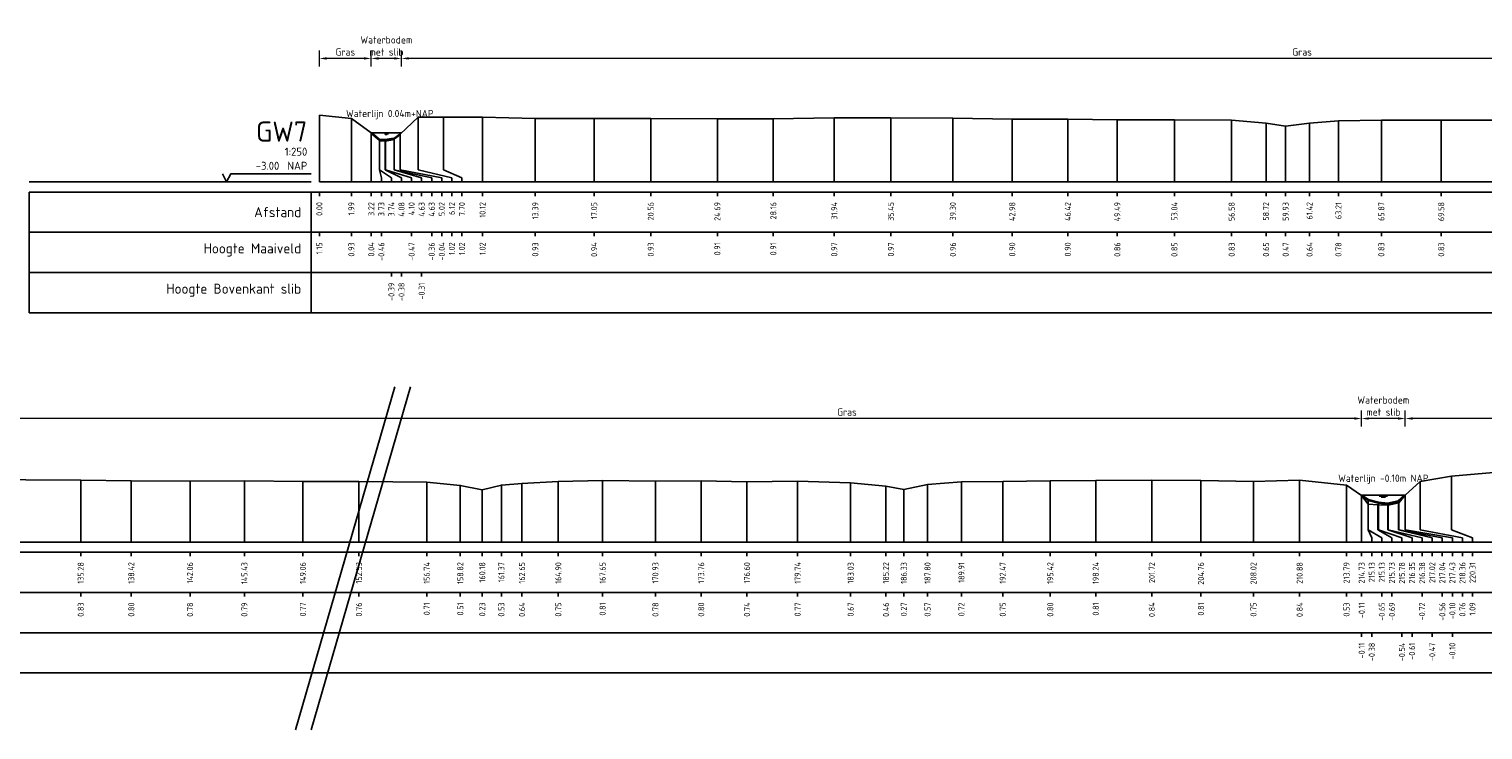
# Model space of a CAD drawing. Header units: metres. Extents: x 132725 to 140175, y 414354 to 417094.
# Tile 34 of 61: x 139832 to 139922, y 416662 to 416706. Entities that reach past the tile are written whole.
import ezdxf
from ezdxf.enums import TextEntityAlignment as Align

# ---------------------------------------------------------------- set-up
doc = ezdxf.new("R2010")
doc.units = ezdxf.units.M
doc.header["$PDMODE"] = 35
doc.header["$PDSIZE"] = 0.075
doc.layers.get('Defpoints').update_dxf_attribs({"true_color": 0x806000})
for name, color, linetype, lineweight in [('B-ME-GW-MAAIVELD-GD', 8, 'GW-MAAIVELD', 25), ('X-ME-AL-PROFIEL_BOVENKANT SLIB-GD', 42, 'Continuous', 35), ('X-XX-AL-DETAIL1-M', 7, 'Continuous', 18), ('X-XX-AL-NAP-T18', 7, 'Continuous', 18), ('X-XX-AL-TEKENBLAD_KADER_AFSNIJMARKERING-G', 7, 'Continuous', 25)]:
    doc.layers.add(name, color=color, linetype=linetype, lineweight=lineweight)
doc.layers.add('X-ME-AL-PROFIEL_WATERLIJN-GD', color=150, linetype='Continuous')
doc.layers.add('X-ME-AL-PROFIELRASTER-S', color=7, linetype='Continuous')
doc.styles.add('NLCS-ISO-ANNOTATIEF-T18', font='NLCS-ISO.ttf', dxfattribs={"height": 1.8})
doc.styles.add('NLCS-ISO-ANNOTATIVE-T18', font='NLCS-ISO.ttf', dxfattribs={"height": 1.8})
doc.linetypes.add('GW-MAAIVELD', pattern='A,12,[40,NLCS.SHX,S=1,R=0,X=0,Y=-0.5],12', length=24)
doc.dimstyles.new('NLCS-ANNOTATIEF-T18-PIJL_L2_H0', dxfattribs={"dimtxt": 2.5, "dimasz": 1.8, "dimexe": 2, "dimexo": 2, "dimgap": 0.7, "dimtad": 1, "dimzin": 0, "dimdsep": 46, "dimtxsty": 'NLCS-ISO-ANNOTATIEF-T18', "dimcen": 0, "dimdle": 2, "dimclrd": 256, "dimclre": 256, "dimclrt": 10, "dimaunit": 2, "dimadec": 0, "dimazin": 0, "dimtfac": 1, "dimtdec": 3, "dimtofl": 0, "dimtmove": 0, "dimatfit": 3, "dimfxl": 2, "dimfxlon": 1, "dimtfillclr": 256, "dimtolj": 1, "dimtzin": 0, "dimlwd": -1, "dimlwe": -1, "dimarcsym": 0})

# ---------------------------------------------------------------- blocks, each defined once
blk = doc.blocks.new('SAL-PROFIELRASTER-D')
at = {"color": 0, "linetype": 'ByBlock', "lineweight": -2, "flags": 128}
for points in [[(-2, 0), (-72, 0)], [(-24, 2), (-23, 0), (-22, 2), (-2, 2)], [(-72, -12.5), (-72, -2.5)], [(0, -2.5), (-72, -2.5)], [(-2, -12.5), (-2, -2.5)], [(0, -12.5), (-72, -12.5)]]:
    blk.add_lwpolyline(points, dxfattribs=at)
at = {"color": 0, "linetype": 'ByBlock', "lineweight": -2, "style": 'NLCS-ISO-ANNOTATIVE-T18'}
blk.add_text('NAP', height=2, dxfattribs=at).set_placement((-3, 3), align=Align.RIGHT)
blk.add_text('Afstand', height=2.5, dxfattribs=at).set_placement((-4.5, -7.5), align=Align.MIDDLE_RIGHT)
for tag, height, p in [('PROFIELNR', 5, (-3, 10)), ('SCHAAL', 2, (-3, 6.5)), ('NAP', 2, (-9.94, 3))]:
    blk.add_attdef(tag, text='', height=height, dxfattribs=at).set_placement(p, align=Align.RIGHT)
blk = doc.blocks.new('SAL-PROFIELRASTER_BALK_EIND1-D')
at = {"color": 0, "linetype": 'ByBlock', "lineweight": -2, "flags": 128}
for points in [[(0, 0), (1, 0)], [(0, -2.5), (1, -2.5)], [(0, -12.5), (1, -12.5)]]:
    blk.add_lwpolyline(points, dxfattribs=at)
blk = doc.blocks.new('SAL-PROFIELRASTER_BALK-D')
at = {"color": 0, "linetype": 'ByBlock', "lineweight": -2}
for p, q in [((-72, -12.5), (-72, -2.5)), ((-2, -2.5), (-2, -12.5)), ((0, -12.5), (-72, -12.5))]:
    blk.add_line(p, q, dxfattribs=at)
at = {"color": 0, "linetype": 'ByBlock', "lineweight": -2, "style": 'NLCS-ISO-ANNOTATIVE-T18'}
for tag, height, p in [('TITEL1', 2.5, (-4.5, -6.5)), ('TITEL2', 1.5, (-4.5, -9.5))]:
    blk.add_attdef(tag, text='', height=height, dxfattribs=at).set_placement(p, align=Align.MIDDLE_RIGHT)
blk = doc.blocks.new('SAL-PROFIELRASTER_BALK_EIND2-D')
at = {"color": 0, "linetype": 'ByBlock', "lineweight": -2}
blk.add_line((1, -12.5), (0, -12.5), dxfattribs=at)
blk = doc.blocks.new('SAL-PROFIELRASTER_BALK_DATA-D')
at = {"color": 0, "linetype": 'ByBlock', "lineweight": -2}
blk.add_lwpolyline([(0, -3.5), (0, -2.5)], dxfattribs=at)
at = {"color": 0, "linetype": 'ByBlock', "lineweight": -2, "style": 'NLCS-ISO-ANNOTATIVE-T18'}
blk.add_attdef('GETAL', text='', height=1.5, rotation=90, dxfattribs=at).set_placement((0.75, -5), align=Align.RIGHT)
blk = doc.blocks.new('SAL-PROFIELRASTER_AANHAAL-D')
at = {"color": 9, "linetype": 'ByBlock', "lineweight": -2, "flags": 128}
blk.add_lwpolyline([(0, 1), (0, 0)], dxfattribs=at)
blk = doc.blocks.new('SAL-PROFIELRASTER_AANHAAL_STAGGER-D')
at = {"color": 9, "linetype": 'ByBlock', "lineweight": -2, "flags": 128}
for points in [[(0, 0), (0, -0.25)], [(0, -0.25), (1, -0.75)], [(1, -0.75), (1, -1)]]:
    blk.add_lwpolyline(points, dxfattribs=at)
blk = doc.blocks.new('*D23')
at = {"layer": 'Defpoints', "color": 0, "transparency": 16777216}
for p in [(139853.348, 416703.814), (139853.348, 416699.188), (139855.228, 416699.188)]:
    blk.add_point(p, dxfattribs=at)
at = {"layer": 'X-XX-AL-DETAIL1-M', "transparency": 16777216}
for p, q in [((139853.348, 416703.314), (139853.348, 416704.314)), ((139854.778, 416703.814), (139853.798, 416703.814)), ((139855.228, 416703.314), (139855.228, 416704.314))]:
    blk.add_line(p, q, dxfattribs=at)
for points in [[(139853.798, 416703.889), (139853.798, 416703.739), (139853.348, 416703.814)], [(139854.778, 416703.889), (139854.778, 416703.739), (139855.228, 416703.814)]]:
    blk.add_solid(points, dxfattribs=at)
at = {"layer": 'X-XX-AL-DETAIL1-M', "color": 10, "transparency": 16777216, "insert": (139854.288, 416704.589), "char_height": 0.45, "attachment_point": 5, "style": 'NLCS-ISO-ANNOTATIEF-T18'}
blk.add_mtext('\\A1;Waterbodem\\Pmet slib', dxfattribs=at)
blk = doc.blocks.new('*D33')
at = {"layer": 'Defpoints', "color": 0, "transparency": 16777216}
for p in [(139855.228, 416703.814), (139855.228, 416699.188), (139966.94, 416699.02)]:
    blk.add_point(p, dxfattribs=at)
at = {"layer": 'X-XX-AL-DETAIL1-M', "transparency": 16777216}
for p, q in [((139855.228, 416703.314), (139855.228, 416704.314)), ((139966.49, 416703.814), (139855.678, 416703.814)), ((139966.94, 416703.314), (139966.94, 416704.314))]:
    blk.add_line(p, q, dxfattribs=at)
for points in [[(139855.678, 416703.889), (139855.678, 416703.739), (139855.228, 416703.814)], [(139966.49, 416703.889), (139966.49, 416703.739), (139966.94, 416703.814)]]:
    blk.add_solid(points, dxfattribs=at)
at = {"layer": 'X-XX-AL-DETAIL1-M', "color": 10, "transparency": 16777216, "insert": (139911.084, 416704.214), "char_height": 0.45, "attachment_point": 5, "style": 'NLCS-ISO-ANNOTATIEF-T18'}
blk.add_mtext('\\A1;Gras', dxfattribs=at)
blk = doc.blocks.new('*D34')
at = {"layer": 'Defpoints', "color": 0, "transparency": 16777216}
for p in [(139850.128, 416703.814), (139850.128, 416700.299), (139853.348, 416699.188)]:
    blk.add_point(p, dxfattribs=at)
at = {"layer": 'X-XX-AL-DETAIL1-M', "transparency": 16777216}
for p, q in [((139850.128, 416703.314), (139850.128, 416704.314)), ((139852.898, 416703.814), (139850.578, 416703.814)), ((139853.348, 416703.314), (139853.348, 416704.314))]:
    blk.add_line(p, q, dxfattribs=at)
for points in [[(139850.578, 416703.889), (139850.578, 416703.739), (139850.128, 416703.814)], [(139852.898, 416703.889), (139852.898, 416703.739), (139853.348, 416703.814)]]:
    blk.add_solid(points, dxfattribs=at)
at = {"layer": 'X-XX-AL-DETAIL1-M', "color": 10, "transparency": 16777216, "insert": (139851.738, 416704.214), "char_height": 0.45, "attachment_point": 5, "style": 'NLCS-ISO-ANNOTATIEF-T18'}
blk.add_mtext('\\A1;Gras', dxfattribs=at)
blk = doc.blocks.new('*D113')
at = {"layer": 'Defpoints', "color": 0, "transparency": 16777216}
for p in [(139914.765, 416681.473), (139914.765, 416676.708), (139917.482, 416676.708)]:
    blk.add_point(p, dxfattribs=at)
at = {"layer": 'X-XX-AL-DETAIL1-M', "transparency": 16777216}
for p, q in [((139914.765, 416680.973), (139914.765, 416681.973)), ((139917.032, 416681.473), (139915.215, 416681.473)), ((139917.482, 416680.973), (139917.482, 416681.973))]:
    blk.add_line(p, q, dxfattribs=at)
for points in [[(139915.215, 416681.548), (139915.215, 416681.398), (139914.765, 416681.473)], [(139917.032, 416681.548), (139917.032, 416681.398), (139917.482, 416681.473)]]:
    blk.add_solid(points, dxfattribs=at)
at = {"layer": 'X-XX-AL-DETAIL1-M', "color": 10, "transparency": 16777216, "insert": (139916.123, 416682.248), "char_height": 0.45, "attachment_point": 5, "style": 'NLCS-ISO-ANNOTATIEF-T18'}
blk.add_mtext('\\A1;Waterbodem\\Pmet slib', dxfattribs=at)
blk = doc.blocks.new('*D117')
at = {"layer": 'Defpoints', "color": 0, "transparency": 16777216}
for p in [(139917.482, 416681.473), (139938.41, 416679.178), (139917.482, 416676.708)]:
    blk.add_point(p, dxfattribs=at)
at = {"layer": 'X-XX-AL-DETAIL1-M', "transparency": 16777216}
for p, q in [((139917.482, 416680.973), (139917.482, 416681.973)), ((139937.96, 416681.473), (139917.932, 416681.473)), ((139938.41, 416680.973), (139938.41, 416681.973))]:
    blk.add_line(p, q, dxfattribs=at)
for points in [[(139917.932, 416681.548), (139917.932, 416681.398), (139917.482, 416681.473)], [(139937.96, 416681.548), (139937.96, 416681.398), (139938.41, 416681.473)]]:
    blk.add_solid(points, dxfattribs=at)
at = {"layer": 'X-XX-AL-DETAIL1-M', "color": 10, "transparency": 16777216, "insert": (139927.946, 416681.873), "char_height": 0.45, "attachment_point": 5, "style": 'NLCS-ISO-ANNOTATIEF-T18'}
blk.add_mtext('\\A1;Gras', dxfattribs=at)
blk = doc.blocks.new('*D118')
at = {"layer": 'Defpoints', "color": 0, "transparency": 16777216}
for p in [(139818.951, 416681.473), (139818.951, 416676.679), (139914.778, 416676.699)]:
    blk.add_point(p, dxfattribs=at)
at = {"layer": 'X-XX-AL-DETAIL1-M', "transparency": 16777216}
for p, q in [((139818.951, 416680.973), (139818.951, 416681.973)), ((139914.328, 416681.473), (139819.401, 416681.473)), ((139914.778, 416680.973), (139914.778, 416681.973))]:
    blk.add_line(p, q, dxfattribs=at)
for points in [[(139819.401, 416681.548), (139819.401, 416681.398), (139818.951, 416681.473)], [(139914.328, 416681.548), (139914.328, 416681.398), (139914.778, 416681.473)]]:
    blk.add_solid(points, dxfattribs=at)
at = {"layer": 'X-XX-AL-DETAIL1-M', "color": 10, "transparency": 16777216, "insert": (139882.85, 416681.873), "char_height": 0.45, "attachment_point": 5, "style": 'NLCS-ISO-ANNOTATIEF-T18'}
blk.add_mtext('\\A1;Gras', dxfattribs=at)

msp = doc.modelspace()

# ---------------------------------------------------------------- linework, layer by layer
msp.add_lwpolyline([(139867.696, 416673.81), (139873.812, 416673.81)])
at = {"layer": 'B-ME-GW-MAAIVELD-GD', "ltscale": 0.1, "flags": 128}
for points in [[(139850.128, 416700.299), (139852.116, 416700.08), (139853.348, 416699.188), (139853.859, 416698.691), (139854.226, 416698.685), (139854.761, 416698.793), (139855.144, 416699.107), (139856.25, 416700.166), (139857.831, 416700.172), (139860.251, 416700.169), (139863.523, 416700.084), (139867.173, 416700.086), (139870.687, 416700.084), (139874.816, 416700.056), (139878.286, 416700.065), (139882.066, 416700.12), (139885.581, 416700.121), (139889.423, 416700.111), (139893.105, 416700.052), (139896.552, 416700.051), (139899.623, 416700.008), (139903.164, 416700.003), (139906.713, 416699.983), (139908.847, 416699.804), (139910.062, 416699.62), (139911.545, 416699.795), (139913.339, 416699.934), (139916.001, 416699.983), (139919.712, 416699.978), (139923.452, 416699.988), (139926.969, 416700.058), (139930.071, 416700.009), (139933.13, 416699.92), (139934.761, 416699.744), (139936.278, 416699.595), (139937.186, 416699.696), (139938.43, 416699.828), (139940.841, 416699.948), (139943.606, 416699.951), (139946.961, 416699.97), (139950.226, 416700.016), (139953.515, 416700.012), (139957.097, 416699.998), (139960.522, 416699.983), (139963.777, 416699.767), (139965.532, 416699.566), (139966.94, 416699.02), (139967.382, 416698.764), (139967.873, 416698.702), (139968.626, 416698.739), (139968.968, 416698.999), (139969.756, 416699.264), (139971.307, 416699.552), (139973.347, 416699.821), (139976.085, 416699.978), (139979.1, 416700.047), (139981.998, 416700.015), (139985.409, 416699.981), (139988.544, 416699.949), (139992.187, 416699.928), (139995.559, 416699.938), (139999.188, 416699.916), (140002.662, 416699.908), (140006.869, 416699.857), (140008.95, 416699.662), (140010.311, 416699.38), (140011.498, 416699.681), (140012.777, 416699.788), (140015.03, 416699.901), (140017.776, 416699.961), (140021.054, 416699.93), (140023.891, 416699.947), (140026.732, 416699.893), (140029.871, 416699.923), (140033.162, 416699.816), (140035.351, 416699.615), (140036.461, 416699.417), (140037.93, 416699.72), (140040.036, 416699.875), (140042.594, 416699.899), (140045.544, 416699.948), (140048.364, 416699.961), (140051.843, 416699.991), (140054.89, 416699.965), (140058.149, 416699.905), (140061.012, 416699.99), (140063.919, 416699.683), (140064.858, 416699.04), (140065.253, 416698.501), (140065.859, 416698.463), (140066.503, 416698.434), (140067.164, 416698.587), (140067.562, 416699.049), (140068.485, 416699.907), (140070.436, 416700.241), (140073.026, 416700.457), (140075.524, 416700.604), (140077.89, 416700.765), (140080.565, 416700.992), (140083.368, 416701.179), (140086.212, 416701.399), (140088.489, 416701.519), (140090.649, 416701.474), (140091.762, 416701.393), (140094.67, 416701.166), (140098.214, 416700.948), (140101.859, 416700.871), (140105.25, 416700.828), (140108.754, 416700.76), (140112.04, 416700.763), (140115.076, 416700.787), (140117.935, 416700.859), (140121.591, 416700.911), (140125.164, 416700.832), (140128.168, 416700.757), (140130.32, 416700.324), (140131.101, 416700.313), (140132.258, 416699.877), (140132.526, 416699.844), (140134.672, 416699.644), (140136.855, 416698.816)], [(139700.048, 416677.958), (139702.036, 416677.739), (139703.268, 416676.847), (139703.779, 416676.35), (139704.147, 416676.344), (139704.682, 416676.452), (139705.064, 416676.766), (139706.17, 416677.825), (139707.751, 416677.831), (139710.172, 416677.828), (139713.443, 416677.743), (139717.094, 416677.745), (139720.607, 416677.743), (139724.737, 416677.715), (139728.207, 416677.724), (139731.987, 416677.779), (139735.501, 416677.78), (139739.343, 416677.77), (139743.025, 416677.711), (139746.472, 416677.71), (139749.543, 416677.667), (139753.085, 416677.662), (139756.633, 416677.642), (139758.767, 416677.463), (139759.982, 416677.279), (139761.465, 416677.454), (139763.259, 416677.593), (139765.922, 416677.642), (139769.632, 416677.637), (139773.372, 416677.647), (139776.89, 416677.717), (139779.991, 416677.668), (139783.05, 416677.579), (139784.682, 416677.403), (139786.199, 416677.254), (139787.107, 416677.355), (139788.35, 416677.487), (139790.762, 416677.607), (139793.526, 416677.61), (139796.881, 416677.629), (139800.147, 416677.675), (139803.436, 416677.671), (139807.017, 416677.657), (139810.442, 416677.642), (139813.697, 416677.426), (139815.453, 416677.225), (139816.861, 416676.679), (139817.302, 416676.423), (139817.793, 416676.361), (139818.547, 416676.398), (139818.888, 416676.658), (139819.677, 416676.923), (139821.228, 416677.211), (139823.267, 416677.48), (139826.005, 416677.637), (139829.02, 416677.706), (139831.918, 416677.674), (139835.329, 416677.64), (139838.464, 416677.608), (139842.107, 416677.587), (139845.479, 416677.597), (139849.108, 416677.575), (139852.583, 416677.567), (139856.79, 416677.516), (139858.871, 416677.321), (139860.232, 416677.039), (139861.418, 416677.34), (139862.697, 416677.447), (139864.951, 416677.56), (139867.696, 416677.62), (139870.975, 416677.589), (139873.812, 416677.606), (139876.652, 416677.552), (139879.792, 416677.582), (139883.082, 416677.475), (139885.271, 416677.274), (139886.381, 416677.076), (139887.85, 416677.379), (139889.956, 416677.534), (139892.514, 416677.558), (139895.465, 416677.607), (139898.284, 416677.62), (139901.764, 416677.65), (139904.81, 416677.624), (139908.069, 416677.564), (139910.932, 416677.649), (139913.839, 416677.342), (139914.778, 416676.699), (139915.174, 416676.16), (139915.779, 416676.122), (139916.423, 416676.093), (139917.085, 416676.246), (139917.482, 416676.708), (139918.405, 416677.566), (139920.356, 416677.9), (139922.946, 416678.116), (139925.445, 416678.263), (139927.81, 416678.424), (139930.485, 416678.651), (139933.288, 416678.838), (139936.132, 416679.058), (139938.41, 416679.178), (139940.57, 416679.133), (139941.682, 416679.052), (139944.59, 416678.825), (139948.134, 416678.607), (139951.779, 416678.53), (139955.171, 416678.487), (139958.674, 416678.419), (139961.96, 416678.422), (139964.996, 416678.446), (139967.856, 416678.518), (139971.511, 416678.57), (139975.084, 416678.491), (139978.088, 416678.416), (139980.24, 416677.983), (139981.021, 416677.972), (139982.178, 416677.536), (139982.447, 416677.503), (139984.593, 416677.303), (139986.775, 416676.475), (139987.488, 416676.47), (139989.478, 416675.07)]]:
    msp.add_lwpolyline(points, dxfattribs=at)
at = {"layer": 'X-ME-AL-PROFIEL_BOVENKANT SLIB-GD'}
for points in [[(139853.348, 416699.188), (139853.864, 416698.766), (139854.209, 416698.767), (139854.762, 416698.843), (139855.144, 416699.107)], [(139914.778, 416676.699), (139915.181, 416676.435), (139915.827, 416676.269), (139916.399, 416676.197), (139917.066, 416676.337), (139917.482, 416676.708)]]:
    msp.add_lwpolyline(points, dxfattribs=at)
at = {"layer": 'X-ME-AL-PROFIEL_WATERLIJN-GD'}
for points in [[(139853.348, 416699.188), (139855.228, 416699.188)], [(139854.162, 416699.135), (139854.412, 416699.135)], [(139854.218, 416699.086), (139854.343, 416699.086)], [(139917.482, 416676.708), (139914.765, 416676.708)], [(139915.873, 416676.647), (139916.373, 416676.647)], [(139915.998, 416676.587), (139916.248, 416676.587)]]:
    msp.add_lwpolyline(points, dxfattribs=at)
at = {"layer": 'X-XX-AL-TEKENBLAD_KADER_AFSNIJMARKERING-G'}
for points in [[(139848.646, 416662.151), (139854.8, 416683.448)], [(139849.628, 416662.151), (139855.782, 416683.448)]]:
    msp.add_lwpolyline(points, dxfattribs=at)

# ---------------------------------------------------------------- block references
at = {"layer": 'X-ME-AL-PROFIELRASTER-S'}
for p, yscale in [((139850.128, 416696.151), 4.148), ((139852.116, 416696.151), 3.929), ((139856.25, 416697.151), 3.015), ((139857.831, 416697.151), 3.021), ((139860.251, 416696.151), 4.018), ((139863.523, 416696.151), 3.933), ((139867.173, 416696.151), 3.935), ((139870.687, 416696.151), 3.933), ((139874.816, 416696.151), 3.905), ((139878.286, 416696.151), 3.914), ((139882.066, 416696.151), 3.969), ((139885.581, 416696.151), 3.97), ((139889.423, 416696.151), 3.96), ((139893.105, 416696.151), 3.901), ((139896.552, 416696.151), 3.9), ((139899.623, 416696.151), 3.857), ((139903.164, 416696.151), 3.852), ((139906.713, 416696.151), 3.832), ((139908.847, 416696.151), 3.653), ((139910.062, 416696.151), 3.469), ((139911.545, 416696.151), 3.644), ((139913.339, 416696.151), 3.783), ((139916.001, 416696.151), 3.832), ((139919.712, 416696.151), 3.827), ((139853.348, 416696.151), 3.037), ((139853.348, 416696.151), 3.037), ((139853.859, 416697.151), 1.54), ((139853.864, 416697.151), 1.615), ((139854.209, 416697.151), 1.616), ((139854.226, 416697.151), 1.534), ((139854.761, 416697.151), 1.642), ((139854.762, 416697.151), 1.692), ((139855.144, 416697.151), 1.956), ((139855.144, 416697.151), 1.956), ((139920.356, 416674.81), 3.09), ((139835.329, 416673.81), 3.83), ((139838.464, 416673.81), 3.798), ((139842.107, 416673.81), 3.777), ((139845.479, 416673.81), 3.787), ((139849.108, 416673.81), 3.765), ((139852.583, 416673.81), 3.757), ((139856.79, 416673.81), 3.706), ((139858.871, 416673.81), 3.511), ((139860.232, 416673.81), 3.229), ((139861.418, 416673.81), 3.53), ((139862.697, 416673.81), 3.637), ((139864.951, 416673.81), 3.75), ((139867.696, 416673.81), 3.81), ((139873.812, 416673.81), 3.796), ((139876.652, 416673.81), 3.742), ((139879.792, 416673.81), 3.772), ((139883.082, 416673.81), 3.665), ((139885.271, 416673.81), 3.464), ((139886.381, 416673.81), 3.266), ((139887.85, 416673.81), 3.569), ((139889.956, 416673.81), 3.724), ((139892.514, 416673.81), 3.748), ((139895.465, 416673.81), 3.797), ((139898.284, 416673.81), 3.81), ((139901.764, 416673.81), 3.84), ((139904.81, 416673.81), 3.814), ((139908.069, 416673.81), 3.754), ((139910.932, 416673.81), 3.839), ((139913.839, 416673.81), 3.532), ((139918.405, 416674.81), 2.756), ((139914.778, 416673.81), 2.889), ((139914.778, 416673.81), 2.889), ((139914.778, 416673.81), 2.889), ((139914.778, 416673.81), 2.889), ((139915.174, 416674.81), 1.35), ((139915.181, 416674.81), 1.625), ((139915.779, 416674.81), 1.312), ((139915.827, 416674.81), 1.459), ((139916.399, 416674.81), 1.387), ((139916.423, 416674.81), 1.283), ((139917.066, 416674.81), 1.527), ((139917.085, 416674.81), 1.436), ((139917.482, 416674.81), 1.898), ((139917.482, 416674.81), 1.898), ((139917.482, 416674.81), 1.898), ((139917.482, 416674.81), 1.898)]:
    msp.add_blockref('SAL-PROFIELRASTER_AANHAAL-D', p, dxfattribs=dict(at, yscale=yscale))
at = {"layer": 'X-ME-AL-PROFIELRASTER-S', "xscale": 0.25, "yscale": 0.25, "zscale": 0.25}
for name, p, values in [('SAL-PROFIELRASTER-D', (139850.128, 416696.151), {'PROFIELNR': 'GW7', 'SCHAAL': '1:250', 'NAP': '-3.00'}), ('SAL-PROFIELRASTER_BALK_DATA-D', (139850.128, 416696.151), {'GETAL': '0.00'}), ('SAL-PROFIELRASTER_BALK_DATA-D', (139852.116, 416696.151), {'GETAL': '1.99'}), ('SAL-PROFIELRASTER_BALK_DATA-D', (139853.348, 416696.151), {'GETAL': '3.22'}), ('SAL-PROFIELRASTER_BALK_DATA-D', (139853.348, 416696.151), {'GETAL': '3.22'}), ('SAL-PROFIELRASTER_BALK_DATA-D', (139853.973, 416696.151), {'GETAL': '3.73'}), ('SAL-PROFIELRASTER_BALK_DATA-D', (139854.598, 416696.151), {'GETAL': '3.74'}), ('SAL-PROFIELRASTER_BALK_DATA-D', (139855.223, 416696.151), {'GETAL': '4.08'}), ('SAL-PROFIELRASTER_BALK_DATA-D', (139855.848, 416696.151), {'GETAL': '4.10'}), ('SAL-PROFIELRASTER_BALK_DATA-D', (139856.473, 416696.151), {'GETAL': '4.63'}), ('SAL-PROFIELRASTER_BALK_DATA-D', (139857.098, 416696.151), {'GETAL': '4.63'}), ('SAL-PROFIELRASTER_BALK_DATA-D', (139857.723, 416696.151), {'GETAL': '5.02'}), ('SAL-PROFIELRASTER_BALK_DATA-D', (139857.723, 416696.151), {'GETAL': '5.02'}), ('SAL-PROFIELRASTER_BALK_DATA-D', (139858.348, 416696.151), {'GETAL': '6.12'}), ('SAL-PROFIELRASTER_BALK_DATA-D', (139858.973, 416696.151), {'GETAL': '7.70'}), ('SAL-PROFIELRASTER_BALK_DATA-D', (139860.251, 416696.151), {'GETAL': '10.12'}), ('SAL-PROFIELRASTER_BALK_DATA-D', (139863.523, 416696.151), {'GETAL': '13.39'}), ('SAL-PROFIELRASTER_BALK_DATA-D', (139867.173, 416696.151), {'GETAL': '17.05'}), ('SAL-PROFIELRASTER_BALK_DATA-D', (139870.687, 416696.151), {'GETAL': '20.56'}), ('SAL-PROFIELRASTER_BALK_DATA-D', (139874.816, 416696.151), {'GETAL': '24.69'}), ('SAL-PROFIELRASTER_BALK_DATA-D', (139878.286, 416696.151), {'GETAL': '28.16'}), ('SAL-PROFIELRASTER_BALK_DATA-D', (139882.066, 416696.151), {'GETAL': '31.94'}), ('SAL-PROFIELRASTER_BALK_DATA-D', (139885.581, 416696.151), {'GETAL': '35.45'}), ('SAL-PROFIELRASTER_BALK_DATA-D', (139889.423, 416696.151), {'GETAL': '39.30'}), ('SAL-PROFIELRASTER_BALK_DATA-D', (139893.105, 416696.151), {'GETAL': '42.98'}), ('SAL-PROFIELRASTER_BALK_DATA-D', (139896.552, 416696.151), {'GETAL': '46.42'}), ('SAL-PROFIELRASTER_BALK_DATA-D', (139899.623, 416696.151), {'GETAL': '49.49'}), ('SAL-PROFIELRASTER_BALK_DATA-D', (139903.164, 416696.151), {'GETAL': '53.04'}), ('SAL-PROFIELRASTER_BALK_DATA-D', (139906.713, 416696.151), {'GETAL': '56.58'}), ('SAL-PROFIELRASTER_BALK_DATA-D', (139908.847, 416696.151), {'GETAL': '58.72'}), ('SAL-PROFIELRASTER_BALK_DATA-D', (139910.062, 416696.151), {'GETAL': '59.93'}), ('SAL-PROFIELRASTER_BALK_DATA-D', (139911.545, 416696.151), {'GETAL': '61.42'}), ('SAL-PROFIELRASTER_BALK_DATA-D', (139913.339, 416696.151), {'GETAL': '63.21'}), ('SAL-PROFIELRASTER_BALK_DATA-D', (139916.001, 416696.151), {'GETAL': '65.87'}), ('SAL-PROFIELRASTER_BALK_DATA-D', (139919.712, 416696.151), {'GETAL': '69.58'}), ('SAL-PROFIELRASTER_BALK-D', (139850.128, 416693.651), {'TITEL1': 'Hoogte Maaiveld'}), ('SAL-PROFIELRASTER_BALK_DATA-D', (139850.128, 416693.651), {'GETAL': '1.15'}), ('SAL-PROFIELRASTER_BALK_DATA-D', (139852.116, 416693.651), {'GETAL': '0.93'}), ('SAL-PROFIELRASTER_BALK_DATA-D', (139853.348, 416693.651), {'GETAL': '0.04'}), ('SAL-PROFIELRASTER_BALK_DATA-D', (139853.973, 416693.651), {'GETAL': '-0.46'}), ('SAL-PROFIELRASTER_BALK_DATA-D', (139855.848, 416693.651), {'GETAL': '-0.47'}), ('SAL-PROFIELRASTER_BALK_DATA-D', (139857.098, 416693.651), {'GETAL': '-0.36'}), ('SAL-PROFIELRASTER_BALK_DATA-D', (139857.723, 416693.651), {'GETAL': '-0.04'}), ('SAL-PROFIELRASTER_BALK_DATA-D', (139858.348, 416693.651), {'GETAL': '1.02'}), ('SAL-PROFIELRASTER_BALK_DATA-D', (139858.973, 416693.651), {'GETAL': '1.02'}), ('SAL-PROFIELRASTER_BALK_DATA-D', (139860.251, 416693.651), {'GETAL': '1.02'}), ('SAL-PROFIELRASTER_BALK_DATA-D', (139863.523, 416693.651), {'GETAL': '0.93'}), ('SAL-PROFIELRASTER_BALK_DATA-D', (139867.173, 416693.651), {'GETAL': '0.94'}), ('SAL-PROFIELRASTER_BALK_DATA-D', (139870.687, 416693.651), {'GETAL': '0.93'}), ('SAL-PROFIELRASTER_BALK_DATA-D', (139874.816, 416693.651), {'GETAL': '0.91'}), ('SAL-PROFIELRASTER_BALK_DATA-D', (139878.286, 416693.651), {'GETAL': '0.91'}), ('SAL-PROFIELRASTER_BALK_DATA-D', (139882.066, 416693.651), {'GETAL': '0.97'}), ('SAL-PROFIELRASTER_BALK_DATA-D', (139885.581, 416693.651), {'GETAL': '0.97'}), ('SAL-PROFIELRASTER_BALK_DATA-D', (139889.423, 416693.651), {'GETAL': '0.96'}), ('SAL-PROFIELRASTER_BALK_DATA-D', (139893.105, 416693.651), {'GETAL': '0.90'}), ('SAL-PROFIELRASTER_BALK_DATA-D', (139896.552, 416693.651), {'GETAL': '0.90'}), ('SAL-PROFIELRASTER_BALK_DATA-D', (139899.623, 416693.651), {'GETAL': '0.86'}), ('SAL-PROFIELRASTER_BALK_DATA-D', (139903.164, 416693.651), {'GETAL': '0.85'}), ('SAL-PROFIELRASTER_BALK_DATA-D', (139906.713, 416693.651), {'GETAL': '0.83'}), ('SAL-PROFIELRASTER_BALK_DATA-D', (139908.847, 416693.651), {'GETAL': '0.65'}), ('SAL-PROFIELRASTER_BALK_DATA-D', (139910.062, 416693.651), {'GETAL': '0.47'}), ('SAL-PROFIELRASTER_BALK_DATA-D', (139911.545, 416693.651), {'GETAL': '0.64'}), ('SAL-PROFIELRASTER_BALK_DATA-D', (139913.339, 416693.651), {'GETAL': '0.78'}), ('SAL-PROFIELRASTER_BALK_DATA-D', (139916.001, 416693.651), {'GETAL': '0.83'}), ('SAL-PROFIELRASTER_BALK_DATA-D', (139919.712, 416693.651), {'GETAL': '0.83'}), ('SAL-PROFIELRASTER_BALK-D', (139850.128, 416691.151), {'TITEL1': 'Hoogte Bovenkant slib'}), ('SAL-PROFIELRASTER_BALK_DATA-D', (139854.598, 416691.151), {'GETAL': '-0.39'}), ('SAL-PROFIELRASTER_BALK_DATA-D', (139855.223, 416691.151), {'GETAL': '-0.38'}), ('SAL-PROFIELRASTER_BALK_DATA-D', (139856.473, 416691.151), {'GETAL': '-0.31'}), ('SAL-PROFIELRASTER_BALK_DATA-D', (139835.329, 416673.81), {'GETAL': '135.28'}), ('SAL-PROFIELRASTER_BALK_DATA-D', (139838.464, 416673.81), {'GETAL': '138.42'}), ('SAL-PROFIELRASTER_BALK_DATA-D', (139842.107, 416673.81), {'GETAL': '142.06'}), ('SAL-PROFIELRASTER_BALK_DATA-D', (139845.479, 416673.81), {'GETAL': '145.43'}), ('SAL-PROFIELRASTER_BALK_DATA-D', (139849.108, 416673.81), {'GETAL': '149.06'}), ('SAL-PROFIELRASTER_BALK_DATA-D', (139852.583, 416673.81), {'GETAL': '152.53'}), ('SAL-PROFIELRASTER_BALK_DATA-D', (139856.79, 416673.81), {'GETAL': '156.74'}), ('SAL-PROFIELRASTER_BALK_DATA-D', (139858.871, 416673.81), {'GETAL': '158.82'}), ('SAL-PROFIELRASTER_BALK_DATA-D', (139860.232, 416673.81), {'GETAL': '160.18'}), ('SAL-PROFIELRASTER_BALK_DATA-D', (139861.418, 416673.81), {'GETAL': '161.37'}), ('SAL-PROFIELRASTER_BALK_DATA-D', (139862.697, 416673.81), {'GETAL': '162.65'}), ('SAL-PROFIELRASTER_BALK_DATA-D', (139864.951, 416673.81), {'GETAL': '164.90'}), ('SAL-PROFIELRASTER_BALK_DATA-D', (139867.696, 416673.81), {'GETAL': '167.65'}), ('SAL-PROFIELRASTER_BALK_DATA-D', (139870.975, 416673.81), {'GETAL': '170.93'}), ('SAL-PROFIELRASTER_BALK_DATA-D', (139873.812, 416673.81), {'GETAL': '173.76'}), ('SAL-PROFIELRASTER_BALK_DATA-D', (139876.652, 416673.81), {'GETAL': '176.60'}), ('SAL-PROFIELRASTER_BALK_DATA-D', (139879.792, 416673.81), {'GETAL': '179.74'}), ('SAL-PROFIELRASTER_BALK_DATA-D', (139883.082, 416673.81), {'GETAL': '183.03'}), ('SAL-PROFIELRASTER_BALK_DATA-D', (139885.271, 416673.81), {'GETAL': '185.22'}), ('SAL-PROFIELRASTER_BALK_DATA-D', (139886.381, 416673.81), {'GETAL': '186.33'}), ('SAL-PROFIELRASTER_BALK_DATA-D', (139887.85, 416673.81), {'GETAL': '187.80'}), ('SAL-PROFIELRASTER_BALK_DATA-D', (139889.956, 416673.81), {'GETAL': '189.91'}), ('SAL-PROFIELRASTER_BALK_DATA-D', (139892.514, 416673.81), {'GETAL': '192.47'}), ('SAL-PROFIELRASTER_BALK_DATA-D', (139895.465, 416673.81), {'GETAL': '195.42'}), ('SAL-PROFIELRASTER_BALK_DATA-D', (139898.284, 416673.81), {'GETAL': '198.24'}), ('SAL-PROFIELRASTER_BALK_DATA-D', (139901.764, 416673.81), {'GETAL': '201.72'}), ('SAL-PROFIELRASTER_BALK_DATA-D', (139904.81, 416673.81), {'GETAL': '204.76'}), ('SAL-PROFIELRASTER_BALK_DATA-D', (139908.069, 416673.81), {'GETAL': '208.02'}), ('SAL-PROFIELRASTER_BALK_DATA-D', (139910.932, 416673.81), {'GETAL': '210.88'}), ('SAL-PROFIELRASTER_BALK_DATA-D', (139913.839, 416673.81), {'GETAL': '213.79'}), ('SAL-PROFIELRASTER_BALK_DATA-D', (139914.778, 416673.81), {'GETAL': '214.73'}), ('SAL-PROFIELRASTER_BALK_DATA-D', (139914.778, 416673.81), {'GETAL': '214.73'}), ('SAL-PROFIELRASTER_BALK_DATA-D', (139914.778, 416673.81), {'GETAL': '214.73'}), ('SAL-PROFIELRASTER_BALK_DATA-D', (139914.778, 416673.81), {'GETAL': '214.73'}), ('SAL-PROFIELRASTER_BALK_DATA-D', (139915.403, 416673.81), {'GETAL': '215.13'}), ('SAL-PROFIELRASTER_BALK_DATA-D', (139916.028, 416673.81), {'GETAL': '215.13'}), ('SAL-PROFIELRASTER_BALK_DATA-D', (139916.653, 416673.81), {'GETAL': '215.73'}), ('SAL-PROFIELRASTER_BALK_DATA-D', (139917.278, 416673.81), {'GETAL': '215.78'}), ('SAL-PROFIELRASTER_BALK_DATA-D', (139917.903, 416673.81), {'GETAL': '216.35'}), ('SAL-PROFIELRASTER_BALK_DATA-D', (139918.528, 416673.81), {'GETAL': '216.38'}), ('SAL-PROFIELRASTER_BALK_DATA-D', (139919.153, 416673.81), {'GETAL': '217.02'}), ('SAL-PROFIELRASTER_BALK_DATA-D', (139919.778, 416673.81), {'GETAL': '217.04'}), ('SAL-PROFIELRASTER_BALK_DATA-D', (139920.403, 416673.81), {'GETAL': '217.43'}), ('SAL-PROFIELRASTER_BALK_DATA-D', (139920.403, 416673.81), {'GETAL': '217.43'}), ('SAL-PROFIELRASTER_BALK_DATA-D', (139920.403, 416673.81), {'GETAL': '217.43'}), ('SAL-PROFIELRASTER_BALK_DATA-D', (139920.403, 416673.81), {'GETAL': '217.43'}), ('SAL-PROFIELRASTER_BALK_DATA-D', (139921.028, 416673.81), {'GETAL': '218.36'}), ('SAL-PROFIELRASTER_BALK_DATA-D', (139921.653, 416673.81), {'GETAL': '220.31'}), ('SAL-PROFIELRASTER_BALK_DATA-D', (139835.329, 416671.31), {'GETAL': '0.83'}), ('SAL-PROFIELRASTER_BALK_DATA-D', (139838.464, 416671.31), {'GETAL': '0.80'}), ('SAL-PROFIELRASTER_BALK_DATA-D', (139842.107, 416671.31), {'GETAL': '0.78'}), ('SAL-PROFIELRASTER_BALK_DATA-D', (139845.479, 416671.31), {'GETAL': '0.79'}), ('SAL-PROFIELRASTER_BALK_DATA-D', (139849.108, 416671.31), {'GETAL': '0.77'}), ('SAL-PROFIELRASTER_BALK_DATA-D', (139852.583, 416671.31), {'GETAL': '0.76'}), ('SAL-PROFIELRASTER_BALK_DATA-D', (139856.79, 416671.31), {'GETAL': '0.71'}), ('SAL-PROFIELRASTER_BALK_DATA-D', (139858.871, 416671.31), {'GETAL': '0.51'}), ('SAL-PROFIELRASTER_BALK_DATA-D', (139860.232, 416671.31), {'GETAL': '0.23'}), ('SAL-PROFIELRASTER_BALK_DATA-D', (139861.418, 416671.31), {'GETAL': '0.53'}), ('SAL-PROFIELRASTER_BALK_DATA-D', (139862.697, 416671.31), {'GETAL': '0.64'}), ('SAL-PROFIELRASTER_BALK_DATA-D', (139864.951, 416671.31), {'GETAL': '0.75'}), ('SAL-PROFIELRASTER_BALK_DATA-D', (139867.696, 416671.31), {'GETAL': '0.81'}), ('SAL-PROFIELRASTER_BALK_DATA-D', (139870.975, 416671.31), {'GETAL': '0.78'}), ('SAL-PROFIELRASTER_BALK_DATA-D', (139873.812, 416671.31), {'GETAL': '0.80'}), ('SAL-PROFIELRASTER_BALK_DATA-D', (139876.652, 416671.31), {'GETAL': '0.74'}), ('SAL-PROFIELRASTER_BALK_DATA-D', (139879.792, 416671.31), {'GETAL': '0.77'}), ('SAL-PROFIELRASTER_BALK_DATA-D', (139883.082, 416671.31), {'GETAL': '0.67'}), ('SAL-PROFIELRASTER_BALK_DATA-D', (139885.271, 416671.31), {'GETAL': '0.46'}), ('SAL-PROFIELRASTER_BALK_DATA-D', (139886.381, 416671.31), {'GETAL': '0.27'}), ('SAL-PROFIELRASTER_BALK_DATA-D', (139887.85, 416671.31), {'GETAL': '0.57'}), ('SAL-PROFIELRASTER_BALK_DATA-D', (139889.956, 416671.31), {'GETAL': '0.72'}), ('SAL-PROFIELRASTER_BALK_DATA-D', (139892.514, 416671.31), {'GETAL': '0.75'}), ('SAL-PROFIELRASTER_BALK_DATA-D', (139895.465, 416671.31), {'GETAL': '0.80'}), ('SAL-PROFIELRASTER_BALK_DATA-D', (139898.284, 416671.31), {'GETAL': '0.81'}), ('SAL-PROFIELRASTER_BALK_DATA-D', (139901.764, 416671.31), {'GETAL': '0.84'}), ('SAL-PROFIELRASTER_BALK_DATA-D', (139904.81, 416671.31), {'GETAL': '0.81'}), ('SAL-PROFIELRASTER_BALK_DATA-D', (139908.069, 416671.31), {'GETAL': '0.75'}), ('SAL-PROFIELRASTER_BALK_DATA-D', (139910.932, 416671.31), {'GETAL': '0.84'}), ('SAL-PROFIELRASTER_BALK_DATA-D', (139913.839, 416671.31), {'GETAL': '0.53'}), ('SAL-PROFIELRASTER_BALK_DATA-D', (139914.778, 416671.31), {'GETAL': '-0.11'}), ('SAL-PROFIELRASTER_BALK_DATA-D', (139916.028, 416671.31), {'GETAL': '-0.65'}), ('SAL-PROFIELRASTER_BALK_DATA-D', (139916.653, 416671.31), {'GETAL': '-0.69'}), ('SAL-PROFIELRASTER_BALK_DATA-D', (139918.528, 416671.31), {'GETAL': '-0.72'}), ('SAL-PROFIELRASTER_BALK_DATA-D', (139919.778, 416671.31), {'GETAL': '-0.56'}), ('SAL-PROFIELRASTER_BALK_DATA-D', (139920.403, 416671.31), {'GETAL': '-0.10'}), ('SAL-PROFIELRASTER_BALK_DATA-D', (139921.028, 416671.31), {'GETAL': '0.76'}), ('SAL-PROFIELRASTER_BALK_DATA-D', (139921.653, 416671.31), {'GETAL': '1.09'}), ('SAL-PROFIELRASTER_BALK_DATA-D', (139914.778, 416668.81), {'GETAL': '-0.11'}), ('SAL-PROFIELRASTER_BALK_DATA-D', (139915.403, 416668.81), {'GETAL': '-0.38'}), ('SAL-PROFIELRASTER_BALK_DATA-D', (139917.278, 416668.81), {'GETAL': '-0.54'}), ('SAL-PROFIELRASTER_BALK_DATA-D', (139917.903, 416668.81), {'GETAL': '-0.61'}), ('SAL-PROFIELRASTER_BALK_DATA-D', (139919.153, 416668.81), {'GETAL': '-0.47'}), ('SAL-PROFIELRASTER_BALK_DATA-D', (139920.403, 416668.81), {'GETAL': '-0.10'})]:
    msp.add_blockref(name, p, dxfattribs=at).add_auto_attribs(values)
at = {"layer": 'X-ME-AL-PROFIELRASTER-S'}
for p, xscale, zscale in [((139853.859, 416697.151), 0.11388533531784, 0.11388533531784), ((139853.864, 416697.151), 0.7343710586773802, 0.7343710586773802), ((139854.209, 416697.151), 1.01420224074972, 1.01420224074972), ((139854.226, 416697.151), 1.62156025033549, 1.62156025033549), ((139854.761, 416697.151), 2.33664711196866, 2.33664711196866), ((139854.762, 416697.151), 1.71069943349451, 1.71069943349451), ((139855.144, 416697.151), 2.57944690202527, 2.57944690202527), ((139855.144, 416697.151), 2.57944690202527, 2.57944690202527), ((139856.25, 416697.151), 2.098087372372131, 2.098087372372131), ((139857.831, 416697.151), 1.141871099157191, 1.141871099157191), ((139915.174, 416674.81), 0.854367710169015, 0.854367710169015), ((139915.181, 416674.81), 0.2217918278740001, 0.2217918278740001), ((139915.779, 416674.81), 0.8738215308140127, 0.8738215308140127), ((139915.827, 416674.81), 1.451097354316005, 1.451097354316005), ((139916.399, 416674.81), 1.504484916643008, 1.504484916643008), ((139916.423, 416674.81), 2.104781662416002, 2.104781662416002), ((139917.066, 416674.81), 2.087421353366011, 2.087421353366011), ((139917.085, 416674.81), 2.693366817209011, 2.693366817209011), ((139917.482, 416674.81), 2.921221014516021, 2.921221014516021), ((139917.482, 416674.81), 2.921221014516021, 2.921221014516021), ((139917.482, 416674.81), 2.921221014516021, 2.921221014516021), ((139917.482, 416674.81), 2.921221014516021, 2.921221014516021), ((139918.405, 416674.81), 2.623291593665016, 2.623291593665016), ((139920.356, 416674.81), 1.297280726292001, 1.297280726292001)]:
    msp.add_blockref('SAL-PROFIELRASTER_AANHAAL_STAGGER-D', p, dxfattribs=dict(at, xscale=xscale, zscale=zscale))
for name, p, xscale, yscale, zscale in [('SAL-PROFIELRASTER_BALK_EIND1-D', (139850.128, 416696.151), 287.3520010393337, 0.25, 287.3520010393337), ('SAL-PROFIELRASTER_BALK_EIND2-D', (139850.128, 416693.651), 287.3520010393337, 0.25, 287.3520010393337), ('SAL-PROFIELRASTER_BALK_EIND2-D', (139850.128, 416691.151), 287.3520010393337, 0.25, 287.3520010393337), ('SAL-PROFIELRASTER_AANHAAL-D', (139870.975, 416673.81), 0.7907512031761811, 3.778999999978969, 0.7907512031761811), ('SAL-PROFIELRASTER_BALK_EIND1-D', (139700.048, 416673.81), 290, 0.25, 287.3520010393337), ('SAL-PROFIELRASTER_BALK_EIND2-D', (139700.048, 416671.31), 290, 0.25, 287.3520010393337), ('SAL-PROFIELRASTER_BALK_EIND2-D', (139700.048, 416668.81), 290, 0.25, 287.3520010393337)]:
    msp.add_blockref(name, p, dxfattribs=dict(at, xscale=xscale, yscale=yscale, zscale=zscale))

# ---------------------------------------------------------------- texts
at = {"layer": 'X-XX-AL-NAP-T18', "color": 10, "char_height": 0.45, "width": 15.43377, "attachment_point": 7, "style": 'NLCS-ISO-ANNOTATIEF-T18'}
for s, insert in [('Waterlijn 0.04m+NAP', (139851.783, 416700.036)), ('Waterlijn -0.10m NAP', (139913.323, 416677.407))]:
    msp.add_mtext(s, dxfattribs=dict(at, insert=insert))

# ---------------------------------------------------------------- dimensions: what is measured, and where the dimension line sits
at = {"layer": 'X-XX-AL-DETAIL1-M'}
for base, p1, p2, text, picture, middle in [((139853.348, 416703.814), (139855.228, 416699.188), (139853.348, 416699.188), 'Waterbodem\\Pmet slib', '*D23', (139854.288, 416703.814)), ((139850.128, 416703.814), (139853.348, 416699.188), (139850.128, 416700.299), 'Gras', '*D34', (139851.738, 416703.814)), ((139855.228, 416703.814), (139966.94, 416699.02), (139855.228, 416699.188), 'Gras', '*D33', (139911.084, 416703.814)), ((139914.765, 416681.473), (139917.482, 416676.708), (139914.765, 416676.708), 'Waterbodem\\Pmet slib', '*D113', (139916.123, 416681.473)), ((139818.951, 416681.473), (139914.778, 416676.699), (139818.951, 416676.679), 'Gras', '*D118', (139882.85, 416681.473)), ((139917.482, 416681.473), (139938.41, 416679.178), (139917.482, 416676.708), 'Gras', '*D117', (139927.946, 416681.473))]:
    dim = msp.add_linear_dim(base=base, p1=p1, p2=p2, text=text, dimstyle='NLCS-ANNOTATIEF-T18-PIJL_L2_H0', dxfattribs=at)
    dim.commit()
    dim.dimension.update_dxf_attribs({"geometry": picture, "text_midpoint": middle, "dimtype": 160})

doc.saveas('drawing.dxf')
